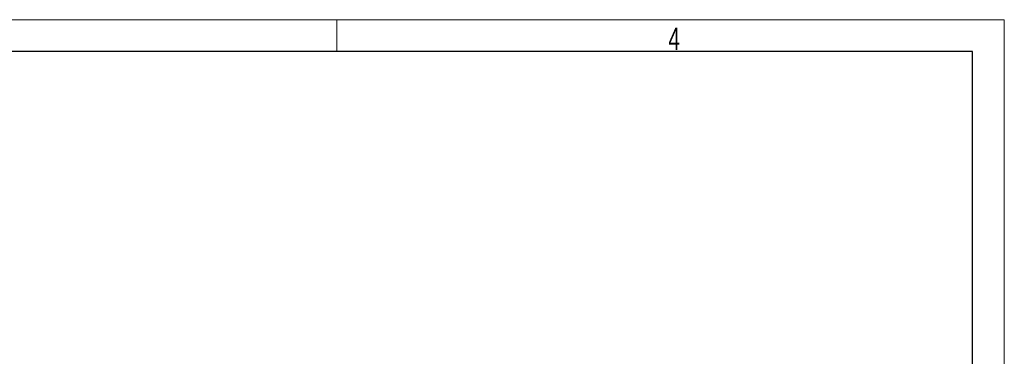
# Model space of a CAD drawing. Header units: millimetres. Extents: x -17 to 661, y -2 to 297.
# Tile 10 of 10: x 265 to 420, y 244 to 297. Entities that reach past the tile are written whole.
import ezdxf

# ---------------------------------------------------------------- set-up
doc = ezdxf.new("R2010")
doc.units = ezdxf.units.MM
doc.styles.add('SLDTEXTSTYLE0', font='TXT', dxfattribs={"width": 0.7})

msp = doc.modelspace()

# ---------------------------------------------------------------- linework, layer by layer
at = {"color": 1, "linetype": 'Continuous', "lineweight": 18}
for p, q in [((420, 297), (0, 297)), ((420, 148.5), (420, 297))]:
    msp.add_line(p, q, dxfattribs=at)
at = {"color": 190, "linetype": 'Continuous', "lineweight": 18}
msp.add_line((315, 297), (315, 292), dxfattribs=at)
at = {"color": 190, "linetype": 'Continuous', "lineweight": 25}
for p, q in [((415, 292), (25, 292)), ((415, 5), (415, 292))]:
    msp.add_line(p, q, dxfattribs=at)

# ---------------------------------------------------------------- texts
at = {"color": 5, "linetype": 'Continuous', "lineweight": 18, "insert": (368.0627, 295.7617), "char_height": 3.5, "attachment_point": 2, "style": 'SLDTEXTSTYLE0'}
msp.add_mtext('4', dxfattribs=at)

doc.saveas('drawing.dxf')
